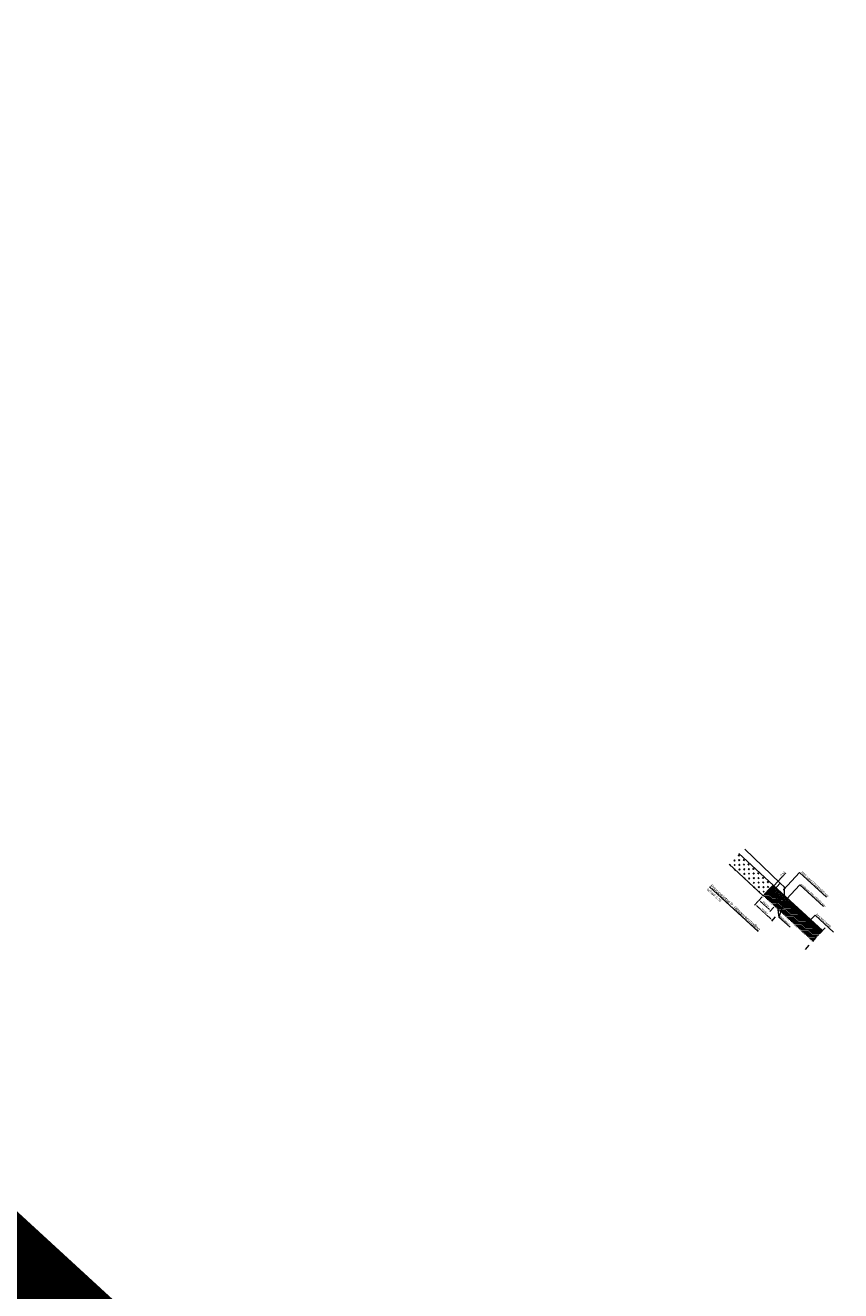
# Model space of a CAD drawing. Header units: metres. Extents: x 111546 to 149831, y 498798 to 507863.
# Tile 62 of 256: x 113045 to 113060, y 500784 to 500809. Entities that reach past the tile are written whole.
import ezdxf

# ---------------------------------------------------------------- set-up
doc = ezdxf.new("R2010")
doc.units = ezdxf.units.M
doc.linetypes.add('CENTER', pattern=[50.8, 31.75, -6.35, 6.35, -6.35])
doc.layers.add('0-details-principe', color=7, linetype='Continuous', lineweight=15)
doc.layers.add('0-hulplijn', color=6, linetype='Continuous', plot=False)
doc.styles.add('Zaanstad', font='ARIALN.TTF')
doc.dimstyles.new('1-20', dxfattribs={"dimtxt": 0.04, "dimasz": 0.04, "dimexe": 0.02, "dimexo": 0.02, "dimgap": 0.01, "dimtad": 1, "dimzin": 0, "dimdsep": 46, "dimtxsty": 'Zaanstad', "dimcen": 0, "dimclrd": 256, "dimclre": 256, "dimclrt": 256, "dimadec": 0, "dimazin": 0, "dimtfac": 1, "dimtofl": 0, "dimtmove": 0, "dimatfit": 3, "dimfxl": 1, "dimtfill": 1, "dimtolj": 1, "dimtzin": 0, "dimlwd": -1, "dimlwe": -1, "dimarcsym": 0})
doc.dimstyles.new('1-200', dxfattribs={"dimtxt": 0.4, "dimasz": 0.4, "dimexe": 0.2, "dimexo": 0.2, "dimgap": 0.1, "dimtad": 1, "dimzin": 0, "dimdsep": 46, "dimtxsty": 'Zaanstad', "dimcen": 0, "dimclrd": 256, "dimclre": 256, "dimclrt": 256, "dimadec": 0, "dimazin": 0, "dimtfac": 1, "dimtofl": 0, "dimtmove": 0, "dimatfit": 3, "dimfxl": 1, "dimtfill": 1, "dimtolj": 1, "dimtzin": 0, "dimlwd": -1, "dimlwe": -1, "dimarcsym": 0})
pattern_1 = [(2.3387792, (112334.840608, 501625.959503), (-0.00086566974, 0.0211955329), [])]

# ---------------------------------------------------------------- blocks, each defined once
blk = doc.blocks.new('*D1365')
at = {"layer": '0-details-principe', "transparency": 16777216}
for p, q in [((113059.121, 500792.145), (113059.092, 500792.172)), ((113059.107, 500792.158), (113059.337, 500792.409)), ((113059.036, 500792.053), (113059.007, 500792.08)), ((113059.049, 500792.096), (113059.079, 500792.129))]:
    blk.add_line(p, q, dxfattribs=at)
at = {"layer": '0-details-principe', "linetype": 'Continuous', "transparency": 16777216}
for points in [[(113059.044, 500792.1), (113059.054, 500792.091), (113059.022, 500792.066)], [(113059.075, 500792.133), (113059.084, 500792.124), (113059.107, 500792.158)]]:
    blk.add_solid(points, dxfattribs=at)
at = {"layer": 'Defpoints', "color": 0, "linetype": 'Continuous', "transparency": 16777216}
for p in [(113059.022, 500792.066), (113059.051, 500792.04), (113059.136, 500792.132)]:
    blk.add_point(p, dxfattribs=at)
at = {"layer": '0-details-principe', "color": 7, "linetype": 'Continuous', "transparency": 16777216, "insert": (113059.279, 500792.39), "char_height": 0.04, "attachment_point": 5, "rotation": 47.3388, "style": 'Zaanstad', "bg_fill": 3, "box_fill_scale": 1.1, "bg_fill_color": 256, "bg_fill_true_color": 13158600, "bg_fill_transparency": 0}
blk.add_mtext('\\A1;0.13', dxfattribs=at)
blk = doc.blocks.new('*D1366')
at = {"layer": '0-details-principe', "transparency": 16777216}
for p, q in [((113058.805, 500791.862), (113058.732, 500791.782)), ((113058.775, 500791.77), (113059.047, 500791.519)), ((113059.136, 500791.557), (113059.063, 500791.477))]:
    blk.add_line(p, q, dxfattribs=at)
at = {"layer": '0-details-principe', "linetype": 'Continuous', "transparency": 16777216}
for points in [[(113058.779, 500791.774), (113058.77, 500791.765), (113058.745, 500791.797)], [(113059.051, 500791.524), (113059.042, 500791.514), (113059.076, 500791.492)]]:
    blk.add_solid(points, dxfattribs=at)
at = {"layer": 'Defpoints', "color": 0, "linetype": 'Continuous', "transparency": 16777216}
for p in [(113058.819, 500791.877), (113059.15, 500791.572)]:
    blk.add_point(p, dxfattribs=at)
at = {"layer": '0-details-principe', "color": 7, "linetype": 'Continuous', "transparency": 16777216, "insert": (113058.931, 500791.667), "char_height": 0.04, "attachment_point": 5, "rotation": 317.3388, "style": 'Zaanstad', "bg_fill": 3, "box_fill_scale": 1.1, "bg_fill_color": 256, "bg_fill_true_color": 13158600, "bg_fill_transparency": 0}
blk.add_mtext('\\A1;frezen ', dxfattribs=at)
at = {"layer": 'Defpoints', "color": 0, "linetype": 'Continuous', "transparency": 16777216}
blk.add_point((113059.076, 500791.492), dxfattribs=at)
blk = doc.blocks.new('*D1367')
at = {"layer": '0-details-principe', "transparency": 16777216}
for p, q in [((113058.883, 500791.946), (113058.809, 500791.866)), ((113058.852, 500791.854), (113059.014, 500791.705)), ((113059.104, 500791.743), (113059.03, 500791.663))]:
    blk.add_line(p, q, dxfattribs=at)
at = {"layer": '0-details-principe', "linetype": 'Continuous', "transparency": 16777216}
for points in [[(113058.857, 500791.859), (113058.848, 500791.849), (113058.823, 500791.881)], [(113059.019, 500791.71), (113059.01, 500791.7), (113059.043, 500791.678)]]:
    blk.add_solid(points, dxfattribs=at)
at = {"layer": '0-details-principe', "color": 7, "linetype": 'Continuous', "transparency": 16777216, "insert": (113058.954, 500791.802), "char_height": 0.04, "attachment_point": 5, "rotation": 317.3117, "style": 'Zaanstad', "bg_fill": 3, "box_fill_scale": 1.1, "bg_fill_color": 256, "bg_fill_true_color": 13158600, "bg_fill_transparency": 0}
blk.add_mtext('\\A1;frezen ', dxfattribs=at)
at = {"layer": 'Defpoints', "color": 0, "linetype": 'Continuous', "transparency": 16777216}
for p in [(113058.897, 500791.961), (113059.043, 500791.678), (113059.117, 500791.758)]:
    blk.add_point(p, dxfattribs=at)

msp = doc.modelspace()

# ---------------------------------------------------------------- hatches: boundary and pattern name
at = {"layer": '0-details-principe', "linetype": 'Continuous'}
h = msp.add_hatch(dxfattribs=at)
h.set_pattern_fill('CROSS', color=256, scale=0.02, angle=-42.57854, style=0)
h.set_pattern_definition([(317.339, (113058.90162, 500791.966456), (0.0897278, 0.0036647), [0.03175, -0.09525]), (47.339, (113058.902534, 500791.944024), (-0.0036647, 0.0897278), [0.03175, -0.09525])])
h.paths.add_polyline_path([(113059.0914, 500792.1724), (113058.4291, 500792.7815), (113058.2394, 500792.5756), (113058.9016, 500791.9665)])
h.paths.add_polyline_path([(113058.9744, 500792.0925), (113059.0394, 500792.1631)], flags=16)
at = {"layer": '0-details-principe', "lineweight": 18}
h = msp.add_hatch(dxfattribs=at)
h.set_pattern_fill('DOTS', scale=0.01, angle=-56.6426)
h.set_pattern_definition([(317.3387792, (112335.805786, 501627.006878), (0.01659491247, 0.0062951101), [0, -0.015875])])
h.paths.add_polyline_path([(113059.0914, 500792.1724), (113059.4223, 500791.8674), (113059.3647, 500791.8049), (113059.2544, 500791.9066), (113059.2273, 500791.8771), (113059.0071, 500792.08)])
at = {"layer": '0-details-principe', "linetype": 'Continuous'}
h = msp.add_hatch(dxfattribs=at)
h.set_pattern_fill('JIS_WOOD', color=8, scale=0.03, angle=-56.6426)
h.set_pattern_definition([(2.3387792, (112335.805786, 501627.006878), (-0.00086566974, 0.0211955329), [])])
h.paths.add_polyline_path([(113059.9897, 500791.2289), (113059.3647, 500791.8049), (113059.3477, 500791.7865), (113059.3647, 500791.8049), (113059.2544, 500791.9066), (113059.2273, 500791.8771), (113059.0071, 500792.08), (113058.9016, 500791.9665), (113059.8576, 500791.0855)])
at = {"layer": '0-details-principe'}
h = msp.add_hatch(color=8, dxfattribs=at)
h.dxf.hatch_style = 1
h.paths.add_polyline_path([(113059.2578, 500791.9102), (113059.0923, 500792.0627), (113059.1465, 500792.1215), (113059.0067, 500792.0804), (113059.2273, 500791.8771)])
h = msp.add_hatch(color=8, dxfattribs=at)
h.dxf.hatch_style = 1
h.paths.add_polyline_path([(113059.3816, 500791.8233), (113059.2713, 500791.9249), (113059.2544, 500791.9066), (113059.3647, 500791.8049)])
at = {"layer": '0-details-principe', "linetype": 'Continuous'}
h = msp.add_hatch(dxfattribs=at)
h.set_pattern_fill('JIS_WOOD', color=8, scale=0.03, angle=-56.6426)
h.set_pattern_definition(pattern_1)
h.paths.add_polyline_path([(113060.0304, 500791.273), (113059.4053, 500791.849), (113059.3647, 500791.8049), (113059.9897, 500791.2289)])
h = msp.add_hatch(dxfattribs=at)
h.set_pattern_fill('JIS_WOOD', color=8, scale=0.03, angle=-56.6426)
h.set_pattern_definition(pattern_1)
h.paths.add_polyline_path([(113060.0473, 500791.2914), (113059.4223, 500791.8674), (113059.4053, 500791.849), (113060.0304, 500791.273)])

# ---------------------------------------------------------------- linework, layer by layer
at = {"layer": '0-details-principe', "linetype": 'CENTER', "ltscale": 0.005}
msp.add_line((113060.0976, 500791.3462), (113059.7141, 500790.9288), dxfattribs=at)
at = {"layer": '0-details-principe', "linetype": 'Continuous'}
for points in [[(113058.4295, 500792.7823), (113059.0914, 500792.1724)], [(113058.2401, 500792.5761), (113058.9016, 500791.9665)], [(113059.312, 500791.9691), (113059.4223, 500791.8674)]]:
    msp.add_lwpolyline(points, dxfattribs=at)
msp.add_lwpolyline([(113059.0067, 500792.0804), (113059.0914, 500792.1724), (113059.4223, 500791.8674), (113059.3647, 500791.8049), (113059.2544, 500791.9066), (113059.2273, 500791.8771)], close=True, dxfattribs=at)
at = {"layer": '0-details-principe'}
msp.add_lwpolyline([(113059.312, 500791.9691), (113059.4223, 500791.8674), (113059.3816, 500791.8233), (113059.2713, 500791.9249)], close=True, dxfattribs=at)
at = {"layer": '0-details-principe', "color": 8, "linetype": 'Continuous'}
for points in [[(113059.2544, 500791.9066), (113059.9897, 500791.2289)], [(113059.4053, 500791.849), (113060.0304, 500791.273)], [(113059.4223, 500791.8674), (113060.0473, 500791.2914)]]:
    msp.add_lwpolyline(points, dxfattribs=at)
at = {"layer": '0-details-principe'}
msp.add_lwpolyline([(113059.3918, 500791.8343), (113059.3647, 500791.8049)], dxfattribs=at)
at = {"layer": '0-hulplijn', "ltscale": 0.01, "const_width": 2}
msp.add_lwpolyline([(113037.6378, 500943.9122), (113177.6508, 500815.2285), (113101.3532, 500732.2137), (112961.3402, 500860.8974)], close=True, dxfattribs=at)

# ---------------------------------------------------------------- texts
at = {"layer": '0-details-principe', "linetype": 'Continuous', "style": 'Zaanstad'}
for s, height, p in [('RWS band 115/225x200 mm', 0.04, (113059.6299, 500792.4136)), ('goottegel 300x150x60 mm', 0.04, (113059.6169, 500792.179)), ('schaal 1:20', 0.05, (113057.807, 500792.0815)), ('stelspecie', 0.04, (113059.213, 500791.5564)), ('bestaand asfalt', 0.04, (113059.9216, 500791.6006))]:
    msp.add_text(s, height=height, rotation=317.42146, dxfattribs=at).set_placement(p)

# ---------------------------------------------------------------- leaders
at = {"layer": '0-details-principe', "linetype": 'Continuous'}
for points in [[(113059.3119, 500791.8659), (113059.206, 500791.5537), (113059.4201, 500791.3565)], [(113059.8118, 500791.4911), (113059.9055, 500791.5936), (113060.2641, 500791.2631)]]:
    msp.add_leader(points, dimstyle='1-200', override={"dimscale": 0.1, "dimasz": 0.15, "dimtad": 0, "dimldrblk": 'Dot'}, dxfattribs=at)

# ---------------------------------------------------------------- next in the draw order: dimensions: what is measured, and where the dimension line sits
dim = msp.add_linear_dim(base=(113059.0218150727, 500792.0664686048), p1=(113059.1356832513, 500792.1315183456), p2=(113059.0509754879, 500792.0395966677), angle=47.3387792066, dimstyle='1-20', override={"dimclrt": 7}, dxfattribs=at)
dim.commit()
dim.dimension.update_dxf_attribs({"geometry": '*D1365', "text_midpoint": (113059.3014173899, 500792.3698825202), "dimtype": 160})

# ---------------------------------------------------------------- next in the draw order: linework, layer by layer
at = {"layer": '0-details-principe', "ltscale": 0.005}
for points in [[(113059.2278, 500792.2098), (113058.5428, 500792.8683)], [(113058.9016, 500791.9665), (113059.0067, 500792.0804)]]:
    msp.add_lwpolyline(points, dxfattribs=at)
at = {"layer": '0-details-principe', "linetype": 'Continuous'}
msp.add_lwpolyline([(113059.3124, 500792.1318), (113059.2278, 500792.2098), (113059.0923, 500792.0627), (113059.2578, 500791.9102), (113059.312, 500791.9691), (113059.3124, 500792.1318)], close=True, dxfattribs=at)
msp.add_lwpolyline([(113059.3525, 500791.9023), (113059.6077, 500792.1801)], dxfattribs=at)
at = {"layer": '0-details-principe'}
msp.add_lwpolyline([(113059.2578, 500791.9102), (113059.0923, 500792.0627), (113059.1465, 500792.1215), (113059.0067, 500792.0804), (113059.2273, 500791.8771)], close=True, dxfattribs=at)

# ---------------------------------------------------------------- next in the draw order: texts
at = {"layer": '0-details-principe', "linetype": 'Continuous', "style": 'Zaanstad'}
msp.add_text('%%UPrincipedetail P: rijbaanversmalling', height=0.06, rotation=317.42146, dxfattribs=at).set_placement((113057.8685, 500792.1485))

# ---------------------------------------------------------------- next in the draw order: leaders
at = {"layer": '0-details-principe', "linetype": 'Continuous'}
for points in [[(113059.2924, 500792.0797), (113059.6041, 500792.4189), (113060.1266, 500791.9374)], [(113059.3525, 500791.9023), (113059.6077, 500792.1801), (113060.0685, 500791.7555)], [(113059.1455, 500791.9721), (113059.206, 500791.5537), (113059.3157, 500791.4527)]]:
    msp.add_leader(points, dimstyle='1-200', override={"dimscale": 0.1, "dimasz": 0.15, "dimtad": 0, "dimldrblk": 'Dot'}, dxfattribs=at)

# ---------------------------------------------------------------- next in the draw order: dimensions: what is measured, and where the dimension line sits
dim = msp.add_linear_dim(base=(113059.0761, 500791.4917), p1=(113058.8188, 500791.8766), p2=(113059.1497, 500791.5716), angle=317.33878, text='frezen ', dimstyle='1-20', override={"dimclrt": 7}, dxfattribs=at)
dim.commit()
dim.dimension.update_dxf_attribs({"geometry": '*D1366', "text_midpoint": (113058.9106, 500791.6442), "dimtype": 161})

# ---------------------------------------------------------------- next in the draw order: dimensions: what is measured, and where the dimension line sits
dim = msp.add_linear_dim(base=(113059.0435, 500791.6778), p1=(113058.8966, 500791.961), p2=(113059.1171, 500791.7576), angle=317.31166, text='frezen ', dimstyle='1-20', override={"dimclrt": 7}, dxfattribs=at)
dim.commit()
dim.dimension.update_dxf_attribs({"geometry": '*D1367', "text_midpoint": (113058.9332, 500791.7795), "dimtype": 161})

doc.saveas('drawing.dxf')
